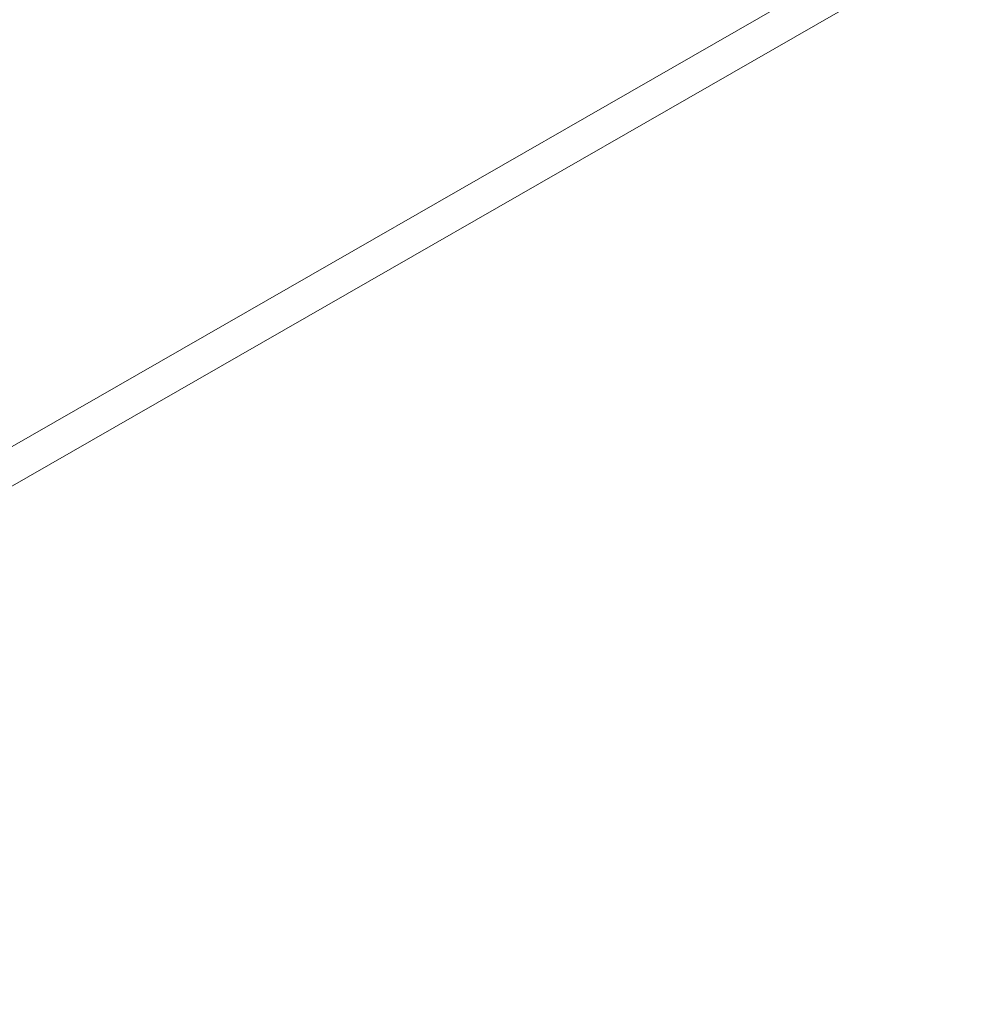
# Model space of a CAD drawing. Header units: centimetres. Extents: x -24.5 to 49.7, y -16.6 to 18.4.
# Tile 93 of 248: x -16.915 to -16.177, y -7.213 to -6.455. Entities that reach past the tile are written whole.
import ezdxf

# ---------------------------------------------------------------- set-up
doc = ezdxf.new("R2010")
doc.units = ezdxf.units.CM
doc.header["$MEASUREMENT"] = 0
doc.layers.add('layer 1', color=7, linetype='Continuous')

msp = doc.modelspace()

# ---------------------------------------------------------------- linework, layer by layer
at = {"layer": 'layer 1', "color": 1, "lineweight": 0}
msp.add_open_spline([(24.98821, 18.39808), (24.98821, 18.39808), (24.98821, -16.60193), (24.98821, -16.60193), (24.98821, -16.60193), (-24.51772, -16.60193), (-24.51772, -16.60193), (-24.51772, -16.60193), (-24.51772, 18.39808), (-24.51772, 18.39808), (-24.51772, 18.39808), (24.98821, 18.39808), (24.98821, 18.39808)], degree=3, knots=[0, 0, 0, 0, 0.25, 0.25, 0.25, 0.5, 0.5, 0.5, 0.75, 0.75, 0.75, 1, 1, 1, 1], dxfattribs=at)
at = {"layer": 'layer 1', "color": 5, "lineweight": 0}
msp.add_open_spline([(-23.26688, 17.18067), (-23.26688, 17.18067), (-23.26688, -15.60944), (-23.26688, -15.60944), (-23.26688, -15.60944), (23.98644, -15.60944), (23.98644, -15.60944)], degree=3, knots=[0, 0, 0, 0, 0.5, 0.5, 0.5, 1, 1, 1, 1], dxfattribs=at)
at = {"layer": 'layer 1', "lineweight": 9}
for points in [[(-18.95873, -7.952), (-18.95873, -7.952), (-13.17496, -4.63457), (-13.17496, -4.63457)], [(-18.91328, -7.95642), (-18.91328, -7.95642), (-13.12951, -4.63898), (-13.12951, -4.63898)], [(-16.65741, -7.98492), (-16.65741, -7.98492), (-14.55557, -6.77936), (-14.55557, -6.77936)], [(-15.06439, -7.07975), (-15.06439, -7.07975), (-16.6425, -7.98492), (-16.6425, -7.98492)]]:
    msp.add_open_spline(points, degree=3, dxfattribs=at)

doc.saveas('drawing.dxf')
